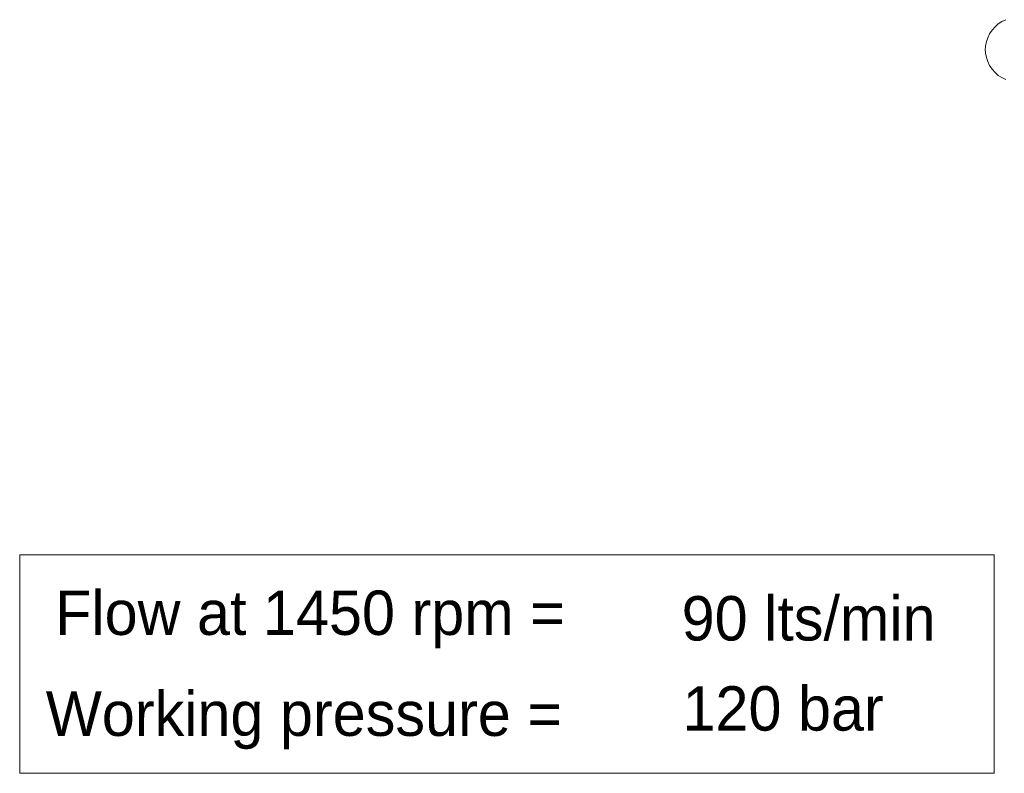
# Model space of a CAD drawing. Header units: millimetres. Extents: x 0 to 203, y 0 to 47.
# Tile 25 of 196: x 20.93 to 23.55, y 10.42 to 12.43. Entities that reach past the tile are written whole.
import ezdxf

# ---------------------------------------------------------------- set-up
doc = ezdxf.new("R2010")
doc.units = ezdxf.units.MM
doc.layers.add('PDF_Geomertry', color=7, linetype='Continuous')
doc.layers.add('PDF_Text', color=7, linetype='Continuous')
doc.styles.add('PDF Arial', font='txt')

msp = doc.modelspace()

# ---------------------------------------------------------------- linework, layer by layer
at = {"layer": 'PDF_Geomertry', "lineweight": 15}
msp.add_lwpolyline([(23.5507, 12.2679), (23.5404, 12.2729), (23.5307, 12.279), (23.5224, 12.2868), (23.5146, 12.2957), (23.5076, 12.3054), (23.5029, 12.316), (23.4993, 12.3263), (23.4965, 12.3382), (23.496, 12.3493), (23.496, 12.3457), (23.4965, 12.3568), (23.4993, 12.3688), (23.5029, 12.379), (23.5076, 12.3896), (23.5146, 12.3993), (23.5224, 12.4082), (23.5307, 12.416), (23.5404, 12.4221), (23.5507, 12.4271)], dxfattribs=at)
msp.add_lwpolyline([(23.5196, 11.0035), (20.9265, 11.0035), (20.9265, 10.4221), (23.5196, 10.4221), (23.5196, 11.0035)], close=True, dxfattribs=at)

# ---------------------------------------------------------------- texts
at = {"layer": 'PDF_Text', "char_height": 0.11811, "attachment_point": 7, "style": 'PDF Arial'}
for s, insert in [('90 lts/min', (22.6882, 10.7737)), ('Flow at 1450 rpm =', (21.021, 10.7546)), ('120 bar', (22.6904, 10.534)), ('Working pressure =', (20.996, 10.486))]:
    msp.add_mtext(s, dxfattribs=dict(at, insert=insert))

doc.saveas('drawing.dxf')
